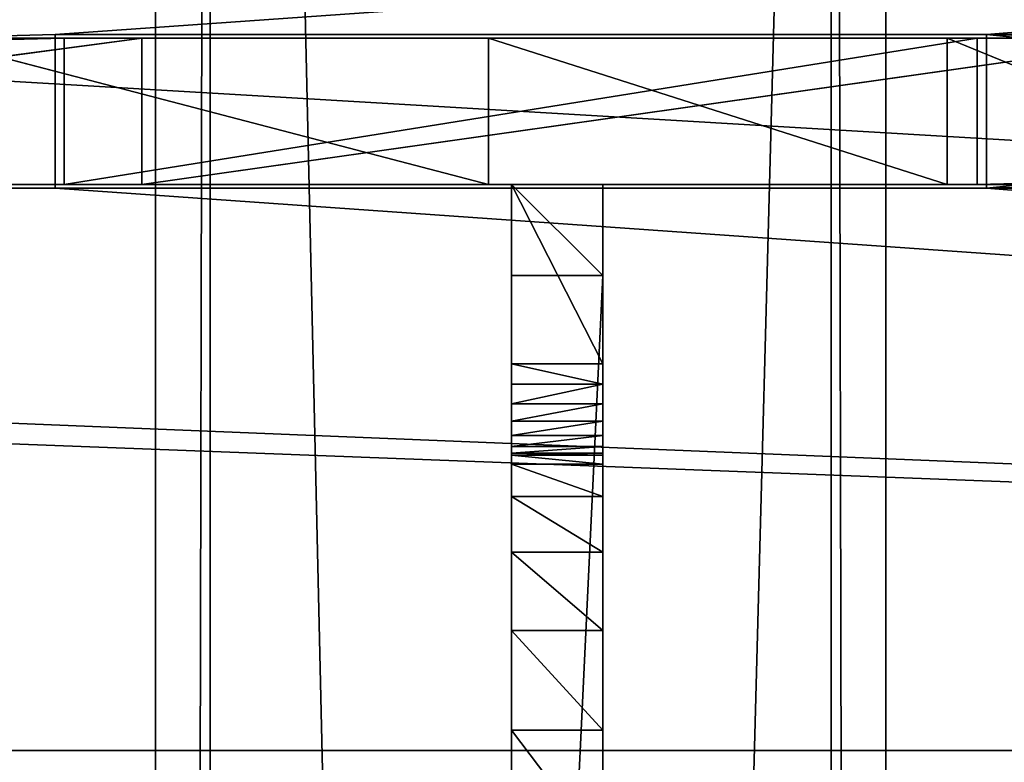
# Model space of a CAD drawing. Extents: x -1687 to 817, y -668 to 832.
# Tile 96 of 182: x -462 to -408, y 561 to 602. Entities that reach past the tile are written whole.
import ezdxf

# ---------------------------------------------------------------- set-up
doc = ezdxf.new("R2010")
doc.units = 0
doc.header["$LTSCALE"] = 25.4
doc.layers.get('0').update_dxf_attribs({"color": 13, "linetype": 'CONTINUOUS'})
doc.layers.add('STEEL', color=54, linetype='CONTINUOUS')
doc.layers.add('WOOD', color=253, linetype='CONTINUOUS')

# ---------------------------------------------------------------- blocks, each defined once
blk = doc.blocks.new('TWA001_00_01_01')
at = {"color": 0}
for p, q in [((-695.38, 715.174), (-745.38, 715.174)), ((-745.38, 715.174), (-745.38, 715.174, 8)), ((-745.38, 715.174), (-745.38, 710.174)), ((-745.38, 715.174), (-745.38, 715.174, 8)), ((-695.38, 715.174), (-745.38, 715.174)), ((-745.38, 715.174), (-745.38, 710.174)), ((-695.38, 715.174, 8), (-695.38, 715.174)), ((-695.38, 710.174), (-695.38, 715.174)), ((-695.38, 715.174, 8), (-695.38, 715.174)), ((-695.38, 710.174), (-695.38, 715.174)), ((-745.38, 710.174), (-1065.38, 710.174)), ((-745.38, 710.174), (-1065.38, 710.174)), ((-745.38, 710.174), (-745.38, 710.174, 8)), ((-745.38, 710.174), (-745.38, 710.174, 8)), ((-375.38, 710.174), (-695.38, 710.174)), ((-695.38, 710.174), (-695.38, 710.174, 8)), ((-695.38, 710.174), (-695.38, 710.174, 8)), ((-375.38, 710.174), (-695.38, 710.174)), ((-756.177, 598.043), (-699.626, 591.18)), ((-699.626, 591.18), (-756.177, 598.043, 8)), ((-699.626, 591.18), (-756.177, 598.043, 8)), ((-756.177, 598.043), (-699.626, 591.18)), ((-699.626, 591.18), (-699.626, 591.18, 8)), ((-699.626, 591.18), (-699.626, 591.18, 8)), ((-699.626, 591.18), (-639.176, 584.469)), ((-639.176, 584.469), (-699.626, 591.18, 8)), ((-639.176, 584.469), (-699.626, 591.18, 8)), ((-699.626, 591.18), (-639.176, 584.469)), ((-687.932, 396.97), (-718.625, 334.574)), ((-718.625, 334.574), (-687.932, 396.97, 8)), ((-718.625, 334.574), (-687.932, 396.97, 8)), ((-687.932, 396.97), (-718.625, 334.574)), ((-718.625, 334.574), (-743.737, 271.016)), ((-743.737, 271.016), (-718.625, 334.574, 8)), ((-743.737, 271.016), (-718.625, 334.574, 8)), ((-718.625, 334.574), (-743.737, 271.016)), ((-718.625, 334.574), (-718.625, 334.574, 8)), ((-718.625, 334.574), (-718.625, 334.574, 8)), ((-743.737, 271.016), (-763.268, 206.297)), ((-763.268, 206.297), (-743.737, 271.016, 8)), ((-763.268, 206.297), (-743.737, 271.016, 8)), ((-743.737, 271.016), (-763.268, 206.297)), ((-743.737, 271.016), (-743.737, 271.016, 8)), ((-743.737, 271.016), (-743.737, 271.016, 8)), ((-788.38, 5.174), (-652.38, 5.174)), ((-788.38, 5.174), (-652.38, 5.174))]:
    blk.add_line(p, q, dxfattribs=at)
at = {"color": 252}
mesh = blk.add_polyface(dxfattribs=at)
corners = [(-325.38, 715.174), (-375.38, 710.174), (-375.38, 715.174), (-344.763, 671.591), (-325.38, 710.174), (-302.38, 710.174), (-695.38, 715.174), (-745.38, 710.174), (-745.38, 715.174), (-699.626, 591.18), (-695.38, 710.174), (-639.176, 584.469), (-630.853, 582.673), (-623.099, 579.156), (-616.265, 574.078), (-610.661, 567.668), (-609.758, 566.36), (-608.876, 565.038), (-608.015, 563.702), (-603.871, 554.992), (-601.933, 545.543), (-541.638, 424.753), (-564.88, 381.056), (-585.388, 336.628), (-515.661, 467.72), (-486.95, 509.955), (-455.505, 551.46), (-421.325, 592.235), (-384.411, 632.278), (-785.59, 73.376), (-652.38, 5.174), (-788.38, 5.174), (-777.219, 140.417), (-763.268, 206.297), (-743.737, 271.016), (-718.625, 334.574), (-687.932, 396.97), (-651.659, 458.206), (-651.013, 54.716), (-646.911, 103.528), (-609.806, 518.281), (-640.075, 151.61), (-630.505, 198.96), (-618.2, 245.58), (-603.161, 291.47), (-604.989, 526.638), (-602.313, 535.905), (-1065.38, 715.174), (-1115.38, 710.174), (-1115.38, 715.174), (-1107.18, 675.08), (-1089.63, 666.689), (-1068.18, 658.45), (-1065.38, 710.174), (-1042.829, 650.365), (-1013.579, 642.432), (-980.429, 634.652), (-943.378, 627.024), (-902.428, 619.55), (-857.578, 612.228), (-808.827, 605.059), (-756.177, 598.043), (-1137.893, 705.653), (-1138.38, 710.174), (-1136.43, 701.171), (-1133.993, 696.727), (-1130.58, 692.321), (-1120.83, 683.624)]
mesh.append_faces([[corners[k] for k in face] for face in [(0, 1, 2), (3, 4, 5), (6, 7, 8), (29, 30, 31), (47, 48, 49), (48, 62, 63)]], dxfattribs={"vtx0": -1, "color": 252})
mesh.append_faces([[corners[k] for k in face] for face in [(9, 10, 11), (11, 1, 12), (12, 1, 13), (13, 1, 14), (14, 1, 15), (15, 1, 16), (16, 1, 17), (17, 1, 18), (18, 1, 19), (19, 1, 20), (21, 1, 24), (24, 1, 25), (25, 1, 26), (26, 1, 27), (27, 1, 28), (28, 1, 3), (30, 37, 38), (38, 37, 39), (39, 40, 41), (41, 40, 42), (42, 40, 43), (43, 40, 44), (44, 46, 23), (50, 47, 51), (51, 47, 52), (52, 53, 54), (54, 7, 55), (55, 7, 56), (56, 7, 57), (57, 7, 58), (58, 7, 59), (59, 7, 60), (60, 7, 61), (61, 7, 9), (62, 48, 64), (64, 48, 65), (65, 48, 66), (66, 48, 67), (67, 48, 50)]], dxfattribs={"vtx0": -1, "vtx1": -1, "color": 252})
mesh.append_faces([[corners[k] for k in face] for face in [(1, 0, 3), (7, 6, 9), (20, 1, 21), (48, 47, 50)]], dxfattribs={"vtx0": -1, "vtx1": -1, "vtx2": -1, "color": 252})
mesh.append_faces([[corners[k] for k in face] for face in [(3, 0, 4), (9, 6, 10), (11, 10, 1), (20, 21, 22), (20, 22, 23), (30, 29, 32), (30, 32, 33), (30, 33, 34), (30, 34, 35), (30, 35, 36), (30, 36, 37), (39, 37, 40), (44, 40, 45), (44, 45, 46), (23, 46, 20), (52, 47, 53), (54, 53, 7)]], dxfattribs={"vtx0": -1, "vtx2": -1, "color": 252})
mesh = blk.add_polyface(dxfattribs=at)
corners = [(-745.38, 715.174, 8), (-695.38, 715.174), (-745.38, 715.174), (-695.38, 715.174, 8)]
mesh.append_faces([[corners[k] for k in face] for face in [(0, 1, 2), (1, 0, 3)]], dxfattribs={"vtx0": -1, "color": 252})
mesh = blk.add_polyface(dxfattribs=at)
corners = [(-745.38, 715.174, 8), (-745.38, 710.174), (-745.38, 710.174, 8), (-745.38, 715.174)]
mesh.append_faces([[corners[k] for k in face] for face in [(0, 1, 2), (1, 0, 3)]], dxfattribs={"vtx0": -1, "color": 252})
mesh = blk.add_polyface(dxfattribs=at)
corners = [(-695.38, 715.174), (-695.38, 710.174, 8), (-695.38, 710.174), (-695.38, 715.174, 8)]
mesh.append_faces([[corners[k] for k in face] for face in [(0, 1, 2), (1, 0, 3)]], dxfattribs={"vtx0": -1, "color": 252})
mesh = blk.add_polyface(dxfattribs=at)
corners = [(-1065.38, 710.174, 8), (-745.38, 710.174), (-1065.38, 710.174), (-745.38, 710.174, 8)]
mesh.append_faces([[corners[k] for k in face] for face in [(0, 1, 2), (1, 0, 3)]], dxfattribs={"vtx0": -1, "color": 252})
mesh = blk.add_polyface(dxfattribs=at)
corners = [(-695.38, 710.174, 8), (-375.38, 710.174), (-695.38, 710.174), (-375.38, 710.174, 8)]
mesh.append_faces([[corners[k] for k in face] for face in [(0, 1, 2), (1, 0, 3)]], dxfattribs={"vtx0": -1, "color": 252})
mesh = blk.add_polyface(dxfattribs=at)
corners = [(-756.177, 598.043, 8), (-756.177, 598.043), (-699.626, 591.18)]
mesh.append_faces([[corners[k] for k in face] for face in [(0, 1, 2)]], dxfattribs={"color": 252})
mesh = blk.add_polyface(dxfattribs=at)
corners = [(-699.626, 591.18, 8), (-756.177, 598.043, 8), (-699.626, 591.18)]
mesh.append_faces([[corners[k] for k in face] for face in [(0, 1, 2)]], dxfattribs={"color": 252})
mesh = blk.add_polyface(dxfattribs=at)
corners = [(-699.626, 591.18, 8), (-699.626, 591.18), (-639.176, 584.469)]
mesh.append_faces([[corners[k] for k in face] for face in [(0, 1, 2)]], dxfattribs={"color": 252})
mesh = blk.add_polyface(dxfattribs=at)
corners = [(-699.626, 591.18, 8), (-639.176, 584.469), (-639.176, 584.469, 8)]
mesh.append_faces([[corners[k] for k in face] for face in [(0, 1, 2)]], dxfattribs={"color": 252})
mesh = blk.add_polyface(dxfattribs=at)
corners = [(-687.932, 396.97), (-718.625, 334.574), (-687.932, 396.97, 8)]
mesh.append_faces([[corners[k] for k in face] for face in [(0, 1, 2)]], dxfattribs={"color": 252})
mesh = blk.add_polyface(dxfattribs=at)
corners = [(-687.932, 396.97, 8), (-718.625, 334.574), (-718.625, 334.574, 8)]
mesh.append_faces([[corners[k] for k in face] for face in [(0, 1, 2)]], dxfattribs={"color": 252})
mesh = blk.add_polyface(dxfattribs=at)
corners = [(-718.625, 334.574), (-743.737, 271.016), (-718.625, 334.574, 8)]
mesh.append_faces([[corners[k] for k in face] for face in [(0, 1, 2)]], dxfattribs={"color": 252})
mesh = blk.add_polyface(dxfattribs=at)
corners = [(-718.625, 334.574, 8), (-743.737, 271.016), (-743.737, 271.016, 8)]
mesh.append_faces([[corners[k] for k in face] for face in [(0, 1, 2)]], dxfattribs={"color": 252})
mesh = blk.add_polyface(dxfattribs=at)
corners = [(-743.737, 271.016), (-763.268, 206.297), (-743.737, 271.016, 8)]
mesh.append_faces([[corners[k] for k in face] for face in [(0, 1, 2)]], dxfattribs={"color": 252})
mesh = blk.add_polyface(dxfattribs=at)
corners = [(-743.737, 271.016, 8), (-763.268, 206.297), (-763.268, 206.297, 8)]
mesh.append_faces([[corners[k] for k in face] for face in [(0, 1, 2)]], dxfattribs={"color": 252})
mesh = blk.add_polyface(dxfattribs=at)
corners = [(-652.38, 5.174, 8), (-788.38, 5.174), (-652.38, 5.174), (-788.38, 5.174, 8)]
mesh.append_faces([[corners[k] for k in face] for face in [(0, 1, 2), (1, 0, 3)]], dxfattribs={"vtx0": -1, "color": 252})
blk = doc.blocks.new('TWA001_00_01_02')
at = {"color": 0}
for p, q in [((790.38, 1194.97, 8), (650.38, 1194.97, 8)), ((650.38, 1194.97), (790.38, 1194.97)), ((650.38, 1194.97), (790.38, 1194.97)), ((790.38, 1194.97, 8), (650.38, 1194.97, 8))]:
    blk.add_line(p, q, dxfattribs=at)
at = {"color": 252}
mesh = blk.add_polyface(dxfattribs=at)
corners = [(465.604, 1100.071, 8), (465.783, 1102.647, 8), (465.524, 1101.371, 8), (475.103, 1051.245, 8), (466.362, 1103.814, 8), (467.223, 1104.791, 8), (468.307, 1105.513, 8), (469.54, 1105.93, 8), (491.704, 1110.526, 8), (475.453, 1050.144, 8), (476.046, 1049.153, 8), (476.85, 1048.325, 8), (477.823, 1047.703, 8), (478.913, 1047.321, 8), (480.061, 1047.2, 8), (481.207, 1047.345, 8), (540.233, 1060.007, 8), (512.387, 1115.233, 8), (531.595, 1120.056, 8), (549.337, 1124.999, 8), (599.916, 1069.085, 8), (565.618, 1130.064, 8), (580.447, 1135.257, 8), (593.83, 1140.58, 8), (605.774, 1146.037, 8), (660.038, 1074.545, 8), (616.286, 1151.632, 8), (625.374, 1157.369, 8), (633.044, 1163.251, 8), (639.304, 1169.282, 8), (644.16, 1175.466, 8), (647.621, 1181.806, 8), (649.691, 1188.306, 8), (650.38, 1194.97, 8), (790.38, 1194.97, 8), (720.38, 1076.368, 8), (780.722, 1074.545, 8), (791.069, 1188.306, 8), (793.14, 1181.806, 8), (840.844, 1069.085, 8), (796.6, 1175.466, 8), (801.456, 1169.282, 8), (807.716, 1163.251, 8), (815.386, 1157.369, 8), (824.474, 1151.632, 8), (834.987, 1146.037, 8), (846.931, 1140.58, 8), (900.527, 1060.007, 8), (860.313, 1135.257, 8), (875.142, 1130.064, 8), (891.424, 1124.999, 8), (909.165, 1120.056, 8), (959.553, 1047.345, 8), (928.374, 1115.233, 8), (949.056, 1110.526, 8), (971.22, 1105.93, 8), (960.699, 1047.2, 8), (961.847, 1047.321, 8), (962.937, 1047.703, 8), (963.91, 1048.325, 8), (964.714, 1049.153, 8), (965.307, 1050.144, 8), (965.657, 1051.245, 8), (975.156, 1100.071, 8), (972.454, 1105.513, 8), (973.538, 1104.791, 8), (974.398, 1103.814, 8), (974.978, 1102.647, 8), (975.236, 1101.371, 8)]
mesh.append_faces([[corners[k] for k in face] for face in [(0, 1, 2), (67, 63, 68)]], dxfattribs={"vtx0": -1, "color": 252})
mesh.append_faces([[corners[k] for k in face] for face in [(1, 3, 4), (4, 3, 5), (5, 3, 6), (6, 3, 7), (7, 3, 8), (8, 16, 17), (17, 16, 18), (18, 16, 19), (19, 20, 21), (21, 20, 22), (22, 20, 23), (23, 20, 24), (24, 25, 26), (26, 25, 27), (27, 25, 28), (28, 25, 29), (29, 25, 30), (30, 25, 31), (31, 25, 32), (32, 25, 33), (33, 25, 34), (34, 36, 37), (37, 36, 38), (38, 39, 40), (40, 39, 41), (41, 39, 42), (42, 39, 43), (43, 39, 44), (44, 39, 45), (45, 39, 46), (46, 47, 48), (48, 47, 49), (49, 47, 50), (50, 47, 51), (51, 52, 53), (53, 52, 54), (54, 52, 55), (55, 63, 64), (64, 63, 65), (65, 63, 66), (66, 63, 67)]], dxfattribs={"vtx0": -1, "vtx1": -1, "color": 252})
mesh.append_faces([[corners[k] for k in face] for face in [(1, 0, 3), (8, 3, 9), (8, 9, 10), (8, 10, 11), (8, 11, 12), (8, 12, 13), (8, 13, 14), (8, 14, 15), (8, 15, 16), (19, 16, 20), (24, 20, 25), (34, 25, 35), (34, 35, 36), (38, 36, 39), (46, 39, 47), (51, 47, 52), (55, 52, 56), (55, 56, 57), (55, 57, 58), (55, 58, 59), (55, 59, 60), (55, 60, 61), (55, 61, 62), (55, 62, 63)]], dxfattribs={"vtx0": -1, "vtx2": -1, "color": 252})
mesh = blk.add_polyface(dxfattribs=at)
corners = [(465.783, 1102.647), (465.604, 1100.071), (465.524, 1101.371), (475.103, 1051.245), (466.362, 1103.814), (467.223, 1104.791), (468.307, 1105.513), (469.54, 1105.93), (491.704, 1110.526), (475.453, 1050.144), (476.046, 1049.153), (476.85, 1048.325), (477.823, 1047.703), (478.913, 1047.321), (480.061, 1047.2), (481.207, 1047.345), (540.233, 1060.007), (512.387, 1115.233), (531.595, 1120.056), (549.337, 1124.999), (599.916, 1069.085), (565.618, 1130.064), (580.447, 1135.257), (593.83, 1140.58), (605.774, 1146.037), (660.038, 1074.545), (616.286, 1151.632), (625.374, 1157.369), (633.044, 1163.251), (639.304, 1169.282), (644.16, 1175.466), (647.621, 1181.806), (649.691, 1188.306), (650.38, 1194.97), (790.38, 1194.97), (720.38, 1076.368), (780.722, 1074.545), (791.069, 1188.306), (793.14, 1181.806), (840.844, 1069.085), (796.6, 1175.466), (801.456, 1169.282), (807.716, 1163.251), (815.386, 1157.369), (824.474, 1151.632), (834.987, 1146.037), (846.931, 1140.58), (900.527, 1060.007), (860.313, 1135.257), (875.142, 1130.064), (891.424, 1124.999), (909.165, 1120.056), (959.553, 1047.345), (928.374, 1115.233), (949.056, 1110.526), (971.22, 1105.93), (960.699, 1047.2), (961.847, 1047.321), (962.937, 1047.703), (963.91, 1048.325), (964.714, 1049.153), (965.307, 1050.144), (965.657, 1051.245), (975.156, 1100.071), (972.454, 1105.513), (973.538, 1104.791), (974.398, 1103.814), (974.978, 1102.647), (975.236, 1101.371)]
mesh.append_faces([[corners[k] for k in face] for face in [(0, 1, 2), (63, 67, 68)]], dxfattribs={"vtx0": -1, "color": 252})
mesh.append_faces([[corners[k] for k in face] for face in [(1, 0, 3), (3, 8, 9), (9, 8, 10), (10, 8, 11), (11, 8, 12), (12, 8, 13), (13, 8, 14), (14, 8, 15), (15, 8, 16), (16, 19, 20), (20, 24, 25), (25, 34, 35), (35, 34, 36), (36, 38, 39), (39, 46, 47), (47, 51, 52), (52, 55, 56), (56, 55, 57), (57, 55, 58), (58, 55, 59), (59, 55, 60), (60, 55, 61), (61, 55, 62), (62, 55, 63)]], dxfattribs={"vtx0": -1, "vtx1": -1, "color": 252})
mesh.append_faces([[corners[k] for k in face] for face in [(3, 0, 4), (3, 4, 5), (3, 5, 6), (3, 6, 7), (3, 7, 8), (16, 8, 17), (16, 17, 18), (16, 18, 19), (20, 19, 21), (20, 21, 22), (20, 22, 23), (20, 23, 24), (25, 24, 26), (25, 26, 27), (25, 27, 28), (25, 28, 29), (25, 29, 30), (25, 30, 31), (25, 31, 32), (25, 32, 33), (25, 33, 34), (36, 34, 37), (36, 37, 38), (39, 38, 40), (39, 40, 41), (39, 41, 42), (39, 42, 43), (39, 43, 44), (39, 44, 45), (39, 45, 46), (47, 46, 48), (47, 48, 49), (47, 49, 50), (47, 50, 51), (52, 51, 53), (52, 53, 54), (52, 54, 55), (63, 55, 64), (63, 64, 65), (63, 65, 66), (63, 66, 67)]], dxfattribs={"vtx0": -1, "vtx2": -1, "color": 252})
mesh = blk.add_polyface(dxfattribs=at)
corners = [(650.38, 1194.97, 8), (790.38, 1194.97), (650.38, 1194.97), (790.38, 1194.97, 8)]
mesh.append_faces([[corners[k] for k in face] for face in [(0, 1, 2), (1, 0, 3)]], dxfattribs={"vtx0": -1, "color": 252})
blk = doc.blocks.new('TWA001_00_01_03')
at = {"color": 0}
for p, q in [((-1133.38, 1233.97), (-307.38, 1233.97)), ((-307.38, 1233.97, 5), (-1133.38, 1233.97, 5)), ((-1133.38, 1233.97), (-307.38, 1233.97)), ((-307.38, 1233.97, 5), (-1133.38, 1233.97, 5)), ((-694.88, 1203.17), (-745.88, 1203.17)), ((-745.88, 1203.17), (-745.88, 1194.77)), ((-745.88, 1194.77, 5), (-745.88, 1203.17, 5)), ((-745.88, 1203.17, 5), (-694.88, 1203.17, 5)), ((-745.88, 1203.17, 5), (-694.88, 1203.17, 5)), ((-745.88, 1203.17, 5), (-745.88, 1203.17)), ((-694.88, 1203.17), (-745.88, 1203.17)), ((-745.88, 1194.77, 5), (-745.88, 1203.17, 5)), ((-745.88, 1203.17), (-745.88, 1194.77)), ((-745.88, 1203.17, 5), (-745.88, 1203.17)), ((-694.88, 1194.77), (-694.88, 1203.17)), ((-694.88, 1203.17, 5), (-694.88, 1194.77, 5)), ((-694.88, 1203.17, 5), (-694.88, 1194.77, 5)), ((-694.88, 1203.17, 5), (-694.88, 1203.17)), ((-694.88, 1194.77), (-694.88, 1203.17)), ((-694.88, 1203.17, 5), (-694.88, 1203.17)), ((-745.88, 1194.77), (-694.88, 1194.77)), ((-694.88, 1194.77, 5), (-745.88, 1194.77, 5)), ((-745.88, 1194.77, 5), (-745.88, 1194.77)), ((-694.88, 1194.77, 5), (-745.88, 1194.77, 5)), ((-745.88, 1194.77), (-694.88, 1194.77)), ((-745.88, 1194.77, 5), (-745.88, 1194.77)), ((-694.88, 1194.77), (-694.88, 1194.77, 5)), ((-694.88, 1194.77), (-694.88, 1194.77, 5))]:
    blk.add_line(p, q, dxfattribs=at)
at = {"color": 252}
mesh = blk.add_polyface(dxfattribs=at)
corners = [(-1138.21, 1230.265), (-1138.38, 1168.97), (-1138.38, 1228.97), (-1138.21, 1167.676), (-1137.71, 1231.47), (-1137.71, 1166.47), (-1136.916, 1232.506), (-1136.916, 1165.435), (-1135.88, 1233.301), (-1135.88, 1164.64), (-1134.674, 1233.8), (-1134.674, 1164.141), (-1133.38, 1233.97), (-1133.38, 1163.97), (-1115.88, 1203.17), (-307.38, 1233.97), (-1064.88, 1203.17), (-745.88, 1203.17), (-694.88, 1203.17), (-694.88, 1194.77), (-375.88, 1203.17), (-324.88, 1203.17), (-1115.88, 1194.77), (-307.38, 1163.97), (-1064.88, 1194.77), (-745.88, 1194.77), (-375.88, 1194.77), (-324.88, 1194.77), (-306.086, 1233.8), (-306.086, 1164.141), (-304.88, 1233.301), (-304.88, 1164.64), (-303.845, 1232.506), (-303.845, 1165.435), (-303.05, 1231.47), (-303.05, 1166.47), (-302.551, 1230.265), (-302.551, 1167.676), (-302.38, 1228.97), (-302.38, 1168.97)]
mesh.append_faces([[corners[k] for k in face] for face in [(0, 1, 2), (37, 38, 39)]], dxfattribs={"vtx0": -1, "color": 252})
mesh.append_faces([[corners[k] for k in face] for face in [(1, 0, 3), (3, 4, 5), (5, 6, 7), (7, 8, 9), (9, 10, 11), (11, 12, 13), (14, 15, 16), (17, 15, 18), (18, 15, 19), (20, 15, 21), (13, 22, 23), (22, 13, 14), (25, 16, 17), (26, 19, 20), (23, 28, 29), (29, 30, 31), (31, 32, 33), (33, 34, 35), (35, 36, 37)]], dxfattribs={"vtx0": -1, "vtx1": -1, "color": 252})
mesh.append_faces([[corners[k] for k in face] for face in [(13, 12, 14), (16, 15, 17), (19, 15, 20), (23, 16, 25), (23, 19, 26), (23, 21, 15)]], dxfattribs={"vtx0": -1, "vtx1": -1, "vtx2": -1, "color": 252})
mesh.append_faces([[corners[k] for k in face] for face in [(3, 0, 4), (5, 4, 6), (7, 6, 8), (9, 8, 10), (11, 10, 12), (14, 12, 15), (23, 22, 24), (23, 24, 16), (23, 25, 19), (23, 26, 27), (23, 27, 21), (23, 15, 28), (29, 28, 30), (31, 30, 32), (33, 32, 34), (35, 34, 36), (37, 36, 38)]], dxfattribs={"vtx0": -1, "vtx2": -1, "color": 252})
mesh = blk.add_polyface(dxfattribs=at)
corners = [(-307.38, 1163.97, 5), (-1115.88, 1194.77, 5), (-1133.38, 1163.97, 5), (-1064.88, 1194.77, 5), (-1064.88, 1203.17, 5), (-745.88, 1194.77, 5), (-694.88, 1194.77, 5), (-694.88, 1203.17, 5), (-375.88, 1194.77, 5), (-324.88, 1194.77, 5), (-324.88, 1203.17, 5), (-307.38, 1233.97, 5), (-306.086, 1233.8, 5), (-306.086, 1164.141, 5), (-304.88, 1233.301, 5), (-304.88, 1164.64, 5), (-303.845, 1232.506, 5), (-303.845, 1165.435, 5), (-303.05, 1231.47, 5), (-303.05, 1166.47, 5), (-302.551, 1230.265, 5), (-302.551, 1167.676, 5), (-302.38, 1228.97, 5), (-302.38, 1168.97, 5), (-1138.38, 1168.97, 5), (-1138.21, 1230.265, 5), (-1138.38, 1228.97, 5), (-1138.21, 1167.676, 5), (-1137.71, 1231.47, 5), (-1137.71, 1166.47, 5), (-1136.916, 1232.506, 5), (-1136.916, 1165.435, 5), (-1135.88, 1233.301, 5), (-1135.88, 1164.64, 5), (-1134.674, 1233.8, 5), (-1134.674, 1164.141, 5), (-1133.38, 1233.97, 5), (-1115.88, 1203.17, 5), (-745.88, 1203.17, 5), (-375.88, 1203.17, 5)]
mesh.append_faces([[corners[k] for k in face] for face in [(22, 21, 23), (24, 25, 26)]], dxfattribs={"vtx0": -1, "color": 252})
mesh.append_faces([[corners[k] for k in face] for face in [(0, 1, 2), (1, 0, 3), (3, 0, 4), (5, 0, 6), (6, 0, 7), (8, 0, 9), (9, 0, 10), (11, 0, 12), (12, 13, 14), (14, 15, 16), (16, 17, 18), (18, 19, 20), (20, 21, 22), (25, 27, 28), (28, 29, 30), (30, 31, 32), (32, 33, 34), (34, 35, 36), (36, 37, 11), (37, 2, 1), (38, 4, 5), (39, 7, 8)]], dxfattribs={"vtx0": -1, "vtx1": -1, "color": 252})
mesh.append_faces([[corners[k] for k in face] for face in [(4, 0, 5), (7, 0, 8), (10, 0, 11), (36, 2, 37), (11, 4, 38), (11, 7, 39)]], dxfattribs={"vtx0": -1, "vtx1": -1, "vtx2": -1, "color": 252})
mesh.append_faces([[corners[k] for k in face] for face in [(12, 0, 13), (14, 13, 15), (16, 15, 17), (18, 17, 19), (20, 19, 21), (25, 24, 27), (28, 27, 29), (30, 29, 31), (32, 31, 33), (34, 33, 35), (36, 35, 2), (11, 37, 4), (11, 38, 7), (11, 39, 10)]], dxfattribs={"vtx0": -1, "vtx2": -1, "color": 252})
mesh = blk.add_polyface(dxfattribs=at)
corners = [(-1133.38, 1233.97, 5), (-307.38, 1233.97), (-1133.38, 1233.97), (-307.38, 1233.97, 5)]
mesh.append_faces([[corners[k] for k in face] for face in [(0, 1, 2), (1, 0, 3)]], dxfattribs={"vtx0": -1, "color": 252})
mesh = blk.add_polyface(dxfattribs=at)
corners = [(-694.88, 1203.17, 5), (-745.88, 1203.17), (-694.88, 1203.17), (-745.88, 1203.17, 5)]
mesh.append_faces([[corners[k] for k in face] for face in [(0, 1, 2), (1, 0, 3)]], dxfattribs={"vtx0": -1, "color": 252})
mesh = blk.add_polyface(dxfattribs=at)
corners = [(-745.88, 1203.17), (-745.88, 1194.77, 5), (-745.88, 1194.77), (-745.88, 1203.17, 5)]
mesh.append_faces([[corners[k] for k in face] for face in [(0, 1, 2), (1, 0, 3)]], dxfattribs={"vtx0": -1, "color": 252})
mesh = blk.add_polyface(dxfattribs=at)
corners = [(-694.88, 1203.17, 5), (-694.88, 1194.77), (-694.88, 1194.77, 5), (-694.88, 1203.17)]
mesh.append_faces([[corners[k] for k in face] for face in [(0, 1, 2), (1, 0, 3)]], dxfattribs={"vtx0": -1, "color": 252})
mesh = blk.add_polyface(dxfattribs=at)
corners = [(-745.88, 1194.77, 5), (-694.88, 1194.77), (-745.88, 1194.77), (-694.88, 1194.77, 5)]
mesh.append_faces([[corners[k] for k in face] for face in [(0, 1, 2), (1, 0, 3)]], dxfattribs={"vtx0": -1, "color": 252})
blk = doc.blocks.new('TWA001_00_01_04')
at = {"color": 0}
for p, q in [((-1185.14, 153.174), (-1194.97, 153.174)), ((-1194.97, 153.174), (-1194.97, 153.174, 5)), ((-1194.97, 153.174, 5), (-1185.14, 153.174, 5)), ((-1194.97, 153.174), (-1194.97, 18.174)), ((-1194.97, 18.174, 5), (-1194.97, 153.174, 5)), ((-1194.97, 153.174), (-1194.97, 153.174, 5)), ((-1194.97, 153.174, 5), (-1185.14, 153.174, 5)), ((-1194.97, 18.174, 5), (-1194.97, 153.174, 5)), ((-1194.97, 153.174), (-1194.97, 18.174)), ((-1185.14, 153.174), (-1194.97, 153.174)), ((-1184.019, 153.046), (-1185.14, 153.174, 5)), ((-1185.14, 153.174, 5), (-1184.019, 153.046, 5)), ((-1184.019, 153.046), (-1185.14, 153.174, 5)), ((-1184.019, 153.046), (-1185.14, 153.174)), ((-1185.14, 153.174), (-1185.14, 153.174, 5)), ((-1185.14, 153.174), (-1185.14, 153.174, 5)), ((-1185.14, 153.174, 5), (-1184.019, 153.046, 5)), ((-1184.019, 153.046), (-1185.14, 153.174)), ((-1182.955, 152.671), (-1184.019, 153.046)), ((-1184.019, 153.046), (-1182.955, 152.671, 5)), ((-1184.019, 153.046), (-1182.955, 152.671, 5)), ((-1184.019, 153.046), (-1184.019, 153.046, 5)), ((-1184.019, 153.046, 5), (-1182.955, 152.671, 5)), ((-1184.019, 153.046), (-1184.019, 153.046, 5)), ((-1184.019, 153.046, 5), (-1182.955, 152.671, 5)), ((-1182.955, 152.671), (-1184.019, 153.046)), ((-1182.002, 152.066), (-1182.955, 152.671)), ((-1182.955, 152.671), (-1182.002, 152.066, 5)), ((-1182.955, 152.671), (-1182.002, 152.066, 5)), ((-1182.955, 152.671), (-1182.955, 152.671, 5)), ((-1182.955, 152.671, 5), (-1182.002, 152.066, 5)), ((-1182.955, 152.671), (-1182.955, 152.671, 5)), ((-1182.955, 152.671, 5), (-1182.002, 152.066, 5)), ((-1182.002, 152.066), (-1182.955, 152.671)), ((-1181.209, 151.263), (-1182.002, 152.066)), ((-1182.002, 152.066), (-1181.209, 151.263, 5)), ((-1182.002, 152.066), (-1181.209, 151.263, 5)), ((-1182.002, 152.066), (-1182.002, 152.066, 5)), ((-1182.002, 152.066, 5), (-1181.209, 151.263, 5)), ((-1182.002, 152.066), (-1182.002, 152.066, 5)), ((-1182.002, 152.066, 5), (-1181.209, 151.263, 5)), ((-1181.209, 151.263), (-1182.002, 152.066)), ((-1180.616, 150.303), (-1181.209, 151.263)), ((-1181.209, 151.263), (-1180.616, 150.303, 5)), ((-1181.209, 151.263), (-1180.616, 150.303, 5)), ((-1181.209, 151.263), (-1181.209, 151.263, 5)), ((-1181.209, 151.263, 5), (-1180.616, 150.303, 5)), ((-1181.209, 151.263), (-1181.209, 151.263, 5)), ((-1181.209, 151.263, 5), (-1180.616, 150.303, 5)), ((-1180.616, 150.303), (-1181.209, 151.263)), ((-1180.254, 149.234), (-1180.616, 150.303)), ((-1180.616, 150.303), (-1180.254, 149.234, 5)), ((-1180.616, 150.303), (-1180.254, 149.234, 5)), ((-1180.616, 150.303), (-1180.616, 150.303, 5)), ((-1180.616, 150.303, 5), (-1180.254, 149.234, 5)), ((-1180.616, 150.303), (-1180.616, 150.303, 5)), ((-1180.616, 150.303, 5), (-1180.254, 149.234, 5)), ((-1180.254, 149.234), (-1180.616, 150.303)), ((-1180.141, 148.111), (-1180.254, 149.234, 5)), ((-1180.254, 149.234, 5), (-1180.141, 148.111, 5)), ((-1180.141, 148.111), (-1180.254, 149.234, 5)), ((-1180.141, 148.111), (-1180.254, 149.234)), ((-1180.254, 149.234), (-1180.254, 149.234, 5)), ((-1180.254, 149.234), (-1180.254, 149.234, 5)), ((-1180.254, 149.234, 5), (-1180.141, 148.111, 5)), ((-1180.141, 148.111), (-1180.254, 149.234)), ((-1180.141, 148.111), (-1180.141, 148.111, 5)), ((-1180.141, 148.111, 5), (-1179.651, 135.655)), ((-1179.651, 135.655), (-1180.141, 148.111)), ((-1180.141, 148.111, 5), (-1179.651, 135.655)), ((-1180.141, 148.111, 5), (-1179.651, 135.655, 5)), ((-1180.141, 148.111), (-1180.141, 148.111, 5)), ((-1180.141, 148.111, 5), (-1179.651, 135.655, 5)), ((-1179.651, 135.655), (-1180.141, 148.111)), ((-1179.651, 135.655, 5), (-1179.651, 135.655)), ((-1179.651, 135.655, 5), (-1179.651, 135.655)), ((-1179.651, 135.655, 5), (-1177.873, 123.318)), ((-1177.873, 123.318), (-1179.651, 135.655)), ((-1179.651, 135.655, 5), (-1177.873, 123.318)), ((-1179.651, 135.655, 5), (-1177.873, 123.318, 5)), ((-1179.651, 135.655, 5), (-1177.873, 123.318, 5)), ((-1177.873, 123.318), (-1179.651, 135.655)), ((-1177.873, 123.318, 5), (-1177.873, 123.318)), ((-1177.873, 123.318, 5), (-1177.873, 123.318)), ((-1177.873, 123.318, 5), (-1174.826, 111.231)), ((-1174.826, 111.231), (-1177.873, 123.318)), ((-1177.873, 123.318, 5), (-1174.826, 111.231)), ((-1177.873, 123.318, 5), (-1174.826, 111.231, 5)), ((-1177.873, 123.318, 5), (-1174.826, 111.231, 5)), ((-1174.826, 111.231), (-1177.873, 123.318)), ((-1174.826, 111.231, 5), (-1174.826, 111.231)), ((-1174.826, 111.231, 5), (-1174.826, 111.231)), ((-1174.826, 111.231, 5), (-1170.543, 99.525)), ((-1170.543, 99.525), (-1174.826, 111.231)), ((-1174.826, 111.231, 5), (-1170.543, 99.525)), ((-1174.826, 111.231, 5), (-1170.543, 99.525, 5)), ((-1174.826, 111.231, 5), (-1170.543, 99.525, 5)), ((-1170.543, 99.525), (-1174.826, 111.231)), ((-1170.543, 99.525, 5), (-1170.543, 99.525)), ((-1170.543, 99.525, 5), (-1170.543, 99.525)), ((-1170.543, 99.525, 5), (-1165.071, 88.325)), ((-1165.071, 88.325), (-1170.543, 99.525)), ((-1170.543, 99.525, 5), (-1165.071, 88.325)), ((-1170.543, 99.525, 5), (-1165.071, 88.325, 5)), ((-1170.543, 99.525, 5), (-1165.071, 88.325, 5)), ((-1165.071, 88.325), (-1170.543, 99.525)), ((-1165.071, 88.325, 5), (-1165.071, 88.325)), ((-1165.071, 88.325, 5), (-1165.071, 88.325)), ((-1165.071, 88.325, 5), (-1158.468, 77.753)), ((-1158.468, 77.753), (-1165.071, 88.325)), ((-1165.071, 88.325, 5), (-1158.468, 77.753)), ((-1165.071, 88.325, 5), (-1158.468, 77.753, 5)), ((-1165.071, 88.325, 5), (-1158.468, 77.753, 5)), ((-1158.468, 77.753), (-1165.071, 88.325)), ((-1194.97, 18.174), (-1194.97, 18.174, 5)), ((-1194.97, 18.174), (-1189.97, 13.174)), ((-1189.97, 13.174, 5), (-1194.97, 18.174, 5)), ((-1194.97, 18.174), (-1194.97, 18.174, 5)), ((-1189.97, 13.174, 5), (-1194.97, 18.174, 5)), ((-1194.97, 18.174), (-1189.97, 13.174)), ((-1189.97, 13.174), (-1189.97, 13.174, 5)), ((-1189.97, 13.174), (-1084.97, 13.174)), ((-1084.97, 13.174, 5), (-1189.97, 13.174, 5)), ((-1189.97, 13.174), (-1189.97, 13.174, 5)), ((-1084.97, 13.174, 5), (-1189.97, 13.174, 5)), ((-1189.97, 13.174), (-1084.97, 13.174))]:
    blk.add_line(p, q, dxfattribs=at)
at = {"color": 252}
mesh = blk.add_polyface(dxfattribs=at)
corners = [(-1194.97, 153.174, 5), (-1185.14, 153.174), (-1194.97, 153.174), (-1185.14, 153.174, 5)]
mesh.append_faces([[corners[k] for k in face] for face in [(0, 1, 2), (1, 0, 3)]], dxfattribs={"vtx0": -1, "color": 252})
mesh = blk.add_polyface(dxfattribs=at)
corners = [(-1194.97, 153.174, 5), (-1194.97, 18.174), (-1194.97, 18.174, 5), (-1194.97, 153.174)]
mesh.append_faces([[corners[k] for k in face] for face in [(0, 1, 2), (1, 0, 3)]], dxfattribs={"vtx0": -1, "color": 252})
mesh = blk.add_polyface(dxfattribs=at)
corners = [(-1194.97, 18.174, 5), (-1185.14, 153.174, 5), (-1194.97, 153.174, 5), (-1189.97, 13.174, 5), (-1177.873, 123.318, 5), (-1174.826, 111.231, 5), (-1170.543, 99.525, 5), (-1165.071, 88.325, 5), (-1158.468, 77.753, 5), (-1150.804, 67.921, 5), (-1142.164, 58.937, 5), (-1132.639, 50.896, 5), (-1084.97, 13.174, 5), (-1184.019, 153.046, 5), (-1182.955, 152.671, 5), (-1179.651, 135.655, 5), (-1182.002, 152.066, 5), (-1181.209, 151.263, 5), (-1180.616, 150.303, 5), (-1180.254, 149.234, 5), (-1180.141, 148.111, 5), (-1122.333, 43.885, 5), (-1111.355, 37.98, 5), (-1099.825, 33.244, 5), (-1087.866, 29.728, 5), (-1086.898, 29.137, 5), (-1086.088, 28.343, 5), (-1085.478, 27.387, 5), (-1085.099, 26.319, 5), (-1084.97, 25.192, 5)]
mesh.append_faces([[corners[k] for k in face] for face in [(0, 1, 2), (19, 15, 20), (28, 12, 29)]], dxfattribs={"vtx0": -1, "color": 252})
mesh.append_faces([[corners[k] for k in face] for face in [(4, 3, 5), (5, 3, 6), (6, 3, 7), (7, 3, 8), (8, 3, 9), (9, 3, 10), (10, 3, 11), (1, 4, 13), (13, 4, 14), (14, 15, 16), (16, 15, 17), (17, 15, 18), (18, 15, 19), (11, 12, 21), (21, 12, 22), (22, 12, 23), (23, 12, 24), (24, 12, 25), (25, 12, 26), (26, 12, 27), (27, 12, 28)]], dxfattribs={"vtx0": -1, "vtx1": -1, "color": 252})
mesh.append_faces([[corners[k] for k in face] for face in [(1, 3, 4)]], dxfattribs={"vtx0": -1, "vtx1": -1, "vtx2": -1, "color": 252})
mesh.append_faces([[corners[k] for k in face] for face in [(1, 0, 3), (11, 3, 12), (14, 4, 15)]], dxfattribs={"vtx0": -1, "vtx2": -1, "color": 252})
mesh = blk.add_polyface(dxfattribs=at)
corners = [(-1185.14, 153.174), (-1194.97, 18.174), (-1194.97, 153.174), (-1189.97, 13.174), (-1177.873, 123.318), (-1174.826, 111.231), (-1170.543, 99.525), (-1165.071, 88.325), (-1158.468, 77.753), (-1150.804, 67.921), (-1142.164, 58.937), (-1132.639, 50.896), (-1084.97, 13.174), (-1184.019, 153.046), (-1182.955, 152.671), (-1179.651, 135.655), (-1182.002, 152.066), (-1181.209, 151.263), (-1180.616, 150.303), (-1180.254, 149.234), (-1180.141, 148.111), (-1122.333, 43.885), (-1111.355, 37.98), (-1099.825, 33.244), (-1087.866, 29.728), (-1086.898, 29.137), (-1086.088, 28.343), (-1085.478, 27.387), (-1085.099, 26.319), (-1084.97, 25.192)]
mesh.append_faces([[corners[k] for k in face] for face in [(0, 1, 2), (15, 19, 20), (12, 28, 29)]], dxfattribs={"vtx0": -1, "color": 252})
mesh.append_faces([[corners[k] for k in face] for face in [(1, 0, 3), (3, 11, 12), (4, 14, 15)]], dxfattribs={"vtx0": -1, "vtx1": -1, "color": 252})
mesh.append_faces([[corners[k] for k in face] for face in [(3, 0, 4)]], dxfattribs={"vtx0": -1, "vtx1": -1, "vtx2": -1, "color": 252})
mesh.append_faces([[corners[k] for k in face] for face in [(3, 4, 5), (3, 5, 6), (3, 6, 7), (3, 7, 8), (3, 8, 9), (3, 9, 10), (3, 10, 11), (4, 0, 13), (4, 13, 14), (15, 14, 16), (15, 16, 17), (15, 17, 18), (15, 18, 19), (12, 11, 21), (12, 21, 22), (12, 22, 23), (12, 23, 24), (12, 24, 25), (12, 25, 26), (12, 26, 27), (12, 27, 28)]], dxfattribs={"vtx0": -1, "vtx2": -1, "color": 252})
mesh = blk.add_polyface(dxfattribs=at)
corners = [(-1184.019, 153.046, 5), (-1184.019, 153.046), (-1185.14, 153.174, 5)]
mesh.append_faces([[corners[k] for k in face] for face in [(0, 1, 2)]], dxfattribs={"color": 252})
mesh = blk.add_polyface(dxfattribs=at)
corners = [(-1185.14, 153.174, 5), (-1184.019, 153.046), (-1185.14, 153.174)]
mesh.append_faces([[corners[k] for k in face] for face in [(0, 1, 2)]], dxfattribs={"color": 252})
mesh = blk.add_polyface(dxfattribs=at)
corners = [(-1182.955, 152.671, 5), (-1182.955, 152.671), (-1184.019, 153.046)]
mesh.append_faces([[corners[k] for k in face] for face in [(0, 1, 2)]], dxfattribs={"color": 252})
mesh = blk.add_polyface(dxfattribs=at)
corners = [(-1182.955, 152.671, 5), (-1184.019, 153.046), (-1184.019, 153.046, 5)]
mesh.append_faces([[corners[k] for k in face] for face in [(0, 1, 2)]], dxfattribs={"color": 252})
mesh = blk.add_polyface(dxfattribs=at)
corners = [(-1182.002, 152.066, 5), (-1182.002, 152.066), (-1182.955, 152.671)]
mesh.append_faces([[corners[k] for k in face] for face in [(0, 1, 2)]], dxfattribs={"color": 252})
mesh = blk.add_polyface(dxfattribs=at)
corners = [(-1182.002, 152.066, 5), (-1182.955, 152.671), (-1182.955, 152.671, 5)]
mesh.append_faces([[corners[k] for k in face] for face in [(0, 1, 2)]], dxfattribs={"color": 252})
mesh = blk.add_polyface(dxfattribs=at)
corners = [(-1182.002, 152.066), (-1181.209, 151.263, 5), (-1181.209, 151.263)]
mesh.append_faces([[corners[k] for k in face] for face in [(0, 1, 2)]], dxfattribs={"color": 252})
mesh = blk.add_polyface(dxfattribs=at)
corners = [(-1182.002, 152.066, 5), (-1181.209, 151.263, 5), (-1182.002, 152.066)]
mesh.append_faces([[corners[k] for k in face] for face in [(0, 1, 2)]], dxfattribs={"color": 252})
mesh = blk.add_polyface(dxfattribs=at)
corners = [(-1181.209, 151.263), (-1180.616, 150.303, 5), (-1180.616, 150.303)]
mesh.append_faces([[corners[k] for k in face] for face in [(0, 1, 2)]], dxfattribs={"color": 252})
mesh = blk.add_polyface(dxfattribs=at)
corners = [(-1181.209, 151.263, 5), (-1180.616, 150.303, 5), (-1181.209, 151.263)]
mesh.append_faces([[corners[k] for k in face] for face in [(0, 1, 2)]], dxfattribs={"color": 252})
mesh = blk.add_polyface(dxfattribs=at)
corners = [(-1180.616, 150.303), (-1180.254, 149.234, 5), (-1180.254, 149.234)]
mesh.append_faces([[corners[k] for k in face] for face in [(0, 1, 2)]], dxfattribs={"color": 252})
mesh = blk.add_polyface(dxfattribs=at)
corners = [(-1180.616, 150.303, 5), (-1180.254, 149.234, 5), (-1180.616, 150.303)]
mesh.append_faces([[corners[k] for k in face] for face in [(0, 1, 2)]], dxfattribs={"color": 252})
mesh = blk.add_polyface(dxfattribs=at)
corners = [(-1180.254, 149.234, 5), (-1180.141, 148.111, 5), (-1180.141, 148.111)]
mesh.append_faces([[corners[k] for k in face] for face in [(0, 1, 2)]], dxfattribs={"color": 252})
mesh = blk.add_polyface(dxfattribs=at)
corners = [(-1180.254, 149.234, 5), (-1180.141, 148.111), (-1180.254, 149.234)]
mesh.append_faces([[corners[k] for k in face] for face in [(0, 1, 2)]], dxfattribs={"color": 252})
mesh = blk.add_polyface(dxfattribs=at)
corners = [(-1180.141, 148.111, 5), (-1179.651, 135.655), (-1180.141, 148.111)]
mesh.append_faces([[corners[k] for k in face] for face in [(0, 1, 2)]], dxfattribs={"color": 252})
mesh = blk.add_polyface(dxfattribs=at)
corners = [(-1180.141, 148.111, 5), (-1179.651, 135.655, 5), (-1179.651, 135.655)]
mesh.append_faces([[corners[k] for k in face] for face in [(0, 1, 2)]], dxfattribs={"color": 252})
mesh = blk.add_polyface(dxfattribs=at)
corners = [(-1179.651, 135.655, 5), (-1177.873, 123.318), (-1179.651, 135.655)]
mesh.append_faces([[corners[k] for k in face] for face in [(0, 1, 2)]], dxfattribs={"color": 252})
mesh = blk.add_polyface(dxfattribs=at)
corners = [(-1179.651, 135.655, 5), (-1177.873, 123.318, 5), (-1177.873, 123.318)]
mesh.append_faces([[corners[k] for k in face] for face in [(0, 1, 2)]], dxfattribs={"color": 252})
mesh = blk.add_polyface(dxfattribs=at)
corners = [(-1177.873, 123.318, 5), (-1174.826, 111.231), (-1177.873, 123.318)]
mesh.append_faces([[corners[k] for k in face] for face in [(0, 1, 2)]], dxfattribs={"color": 252})
mesh = blk.add_polyface(dxfattribs=at)
corners = [(-1177.873, 123.318, 5), (-1174.826, 111.231, 5), (-1174.826, 111.231)]
mesh.append_faces([[corners[k] for k in face] for face in [(0, 1, 2)]], dxfattribs={"color": 252})
mesh = blk.add_polyface(dxfattribs=at)
corners = [(-1174.826, 111.231, 5), (-1170.543, 99.525), (-1174.826, 111.231)]
mesh.append_faces([[corners[k] for k in face] for face in [(0, 1, 2)]], dxfattribs={"color": 252})
mesh = blk.add_polyface(dxfattribs=at)
corners = [(-1174.826, 111.231, 5), (-1170.543, 99.525, 5), (-1170.543, 99.525)]
mesh.append_faces([[corners[k] for k in face] for face in [(0, 1, 2)]], dxfattribs={"color": 252})
mesh = blk.add_polyface(dxfattribs=at)
corners = [(-1170.543, 99.525, 5), (-1165.071, 88.325), (-1170.543, 99.525)]
mesh.append_faces([[corners[k] for k in face] for face in [(0, 1, 2)]], dxfattribs={"color": 252})
mesh = blk.add_polyface(dxfattribs=at)
corners = [(-1170.543, 99.525, 5), (-1165.071, 88.325, 5), (-1165.071, 88.325)]
mesh.append_faces([[corners[k] for k in face] for face in [(0, 1, 2)]], dxfattribs={"color": 252})
mesh = blk.add_polyface(dxfattribs=at)
corners = [(-1165.071, 88.325, 5), (-1158.468, 77.753), (-1165.071, 88.325)]
mesh.append_faces([[corners[k] for k in face] for face in [(0, 1, 2)]], dxfattribs={"color": 252})
mesh = blk.add_polyface(dxfattribs=at)
corners = [(-1165.071, 88.325, 5), (-1158.468, 77.753, 5), (-1158.468, 77.753)]
mesh.append_faces([[corners[k] for k in face] for face in [(0, 1, 2)]], dxfattribs={"color": 252})
mesh = blk.add_polyface(dxfattribs=at)
corners = [(-1194.97, 18.174, 5), (-1189.97, 13.174), (-1189.97, 13.174, 5), (-1194.97, 18.174)]
mesh.append_faces([[corners[k] for k in face] for face in [(0, 1, 2), (1, 0, 3)]], dxfattribs={"vtx0": -1, "color": 252})
mesh = blk.add_polyface(dxfattribs=at)
corners = [(-1084.97, 13.174, 5), (-1189.97, 13.174), (-1084.97, 13.174), (-1189.97, 13.174, 5)]
mesh.append_faces([[corners[k] for k in face] for face in [(0, 1, 2), (1, 0, 3)]], dxfattribs={"vtx0": -1, "color": 252})
blk = doc.blocks.new('TWA001_00_01')
at = {"color": 0}
blk.add_blockref('TWA001_00_01_01', (590.991, -360.972, 836), dxfattribs=at)
at = {"color": 0, "extrusion": (0, -1, 0), "rotation": 179.9999999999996}
blk.add_blockref('TWA001_00_01_03', (-849.769, 2038.97, -354.201), dxfattribs=at)
at = {"color": 0, "extrusion": (3.16358e-13, -1, -2.85962e-29)}
blk.add_blockref('TWA001_00_01_02', (-851.769, -358.97, 347.799), dxfattribs=at)
at = {"color": 0, "extrusion": (1, 3.1658e-13, 1.17894e-30), "rotation": 269.9999999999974}
blk.add_blockref('TWA001_00_01_04', (-360.972, -358.97, -133.889), dxfattribs=at)
blk = doc.blocks.new('TWA001_00_03_01_DOMY_LNA_O')
at = {"color": 0}
for p, q in [((0, 40, -3), (-1500, 40, -3)), ((0, 40, -37), (-1500, 40, -37)), ((0, 40, -3), (-1500, 40, -3)), ((0, 40, -37), (-1500, 40, -37)), ((0, 37), (-1500, 37)), ((0, 37), (-1500, 37)), ((0, 37, -40), (-1500, 37, -40)), ((0, 37, -40), (-1500, 37, -40)), ((-1500, 0), (0, 0)), ((0, 0, -40), (-1500, 0, -40)), ((-1500, 0), (0, 0)), ((0, 0, -40), (-1500, 0, -40))]:
    blk.add_line(p, q, dxfattribs=at)
at = {"color": 7}
mesh = blk.add_polyface(dxfattribs=at)
corners = [(0, 37), (-1500, 40, -3), (-1500, 37), (0, 40, -3)]
mesh.append_faces([[corners[k] for k in face] for face in [(0, 1, 2), (1, 0, 3)]], dxfattribs={"vtx0": -1, "color": 7})
mesh = blk.add_polyface(dxfattribs=at)
corners = [(-1500, 40, -3), (0, 40, -37), (-1500, 40, -37), (0, 40, -3)]
mesh.append_faces([[corners[k] for k in face] for face in [(0, 1, 2), (1, 0, 3)]], dxfattribs={"vtx0": -1, "color": 7})
mesh = blk.add_polyface(dxfattribs=at)
corners = [(-1500, 40, -37), (0, 37, -40), (-1500, 37, -40), (0, 40, -37)]
mesh.append_faces([[corners[k] for k in face] for face in [(0, 1, 2), (1, 0, 3)]], dxfattribs={"vtx0": -1, "color": 7})
mesh = blk.add_polyface(dxfattribs=at)
corners = [(0, 0), (-1500, 37), (-1500, 0), (0, 37)]
mesh.append_faces([[corners[k] for k in face] for face in [(0, 1, 2), (1, 0, 3)]], dxfattribs={"vtx0": -1, "color": 7})
mesh = blk.add_polyface(dxfattribs=at)
corners = [(0, 37, -40), (-1500, 0, -40), (-1500, 37, -40), (0, 0, -40)]
mesh.append_faces([[corners[k] for k in face] for face in [(0, 1, 2), (1, 0, 3)]], dxfattribs={"vtx0": -1, "color": 7})
mesh = blk.add_polyface(dxfattribs=at)
corners = [(0, 0), (-1500, 0, -40), (0, 0, -40), (-1500, 0)]
mesh.append_faces([[corners[k] for k in face] for face in [(0, 1, 2), (1, 0, 3)]], dxfattribs={"vtx0": -1, "color": 7})

msp = doc.modelspace()

# ---------------------------------------------------------------- block references
at = {"layer": 'STEEL', "color": 0, "extrusion": (-9.70299e-29, 1, -1.14492e-16), "rotation": 359.9999999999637}
msp.add_blockref('TWA001_00_01', (564.305, 1480.799, -243.184), dxfattribs=at)
at = {"layer": 'WOOD', "color": 0, "extrusion": (-1, 6.0723e-17, 3.33067e-16)}
msp.add_blockref('TWA001_00_03_01_DOMY_LNA_O', (668.184, 1835, 454.917), dxfattribs=at)

doc.saveas('drawing.dxf')
